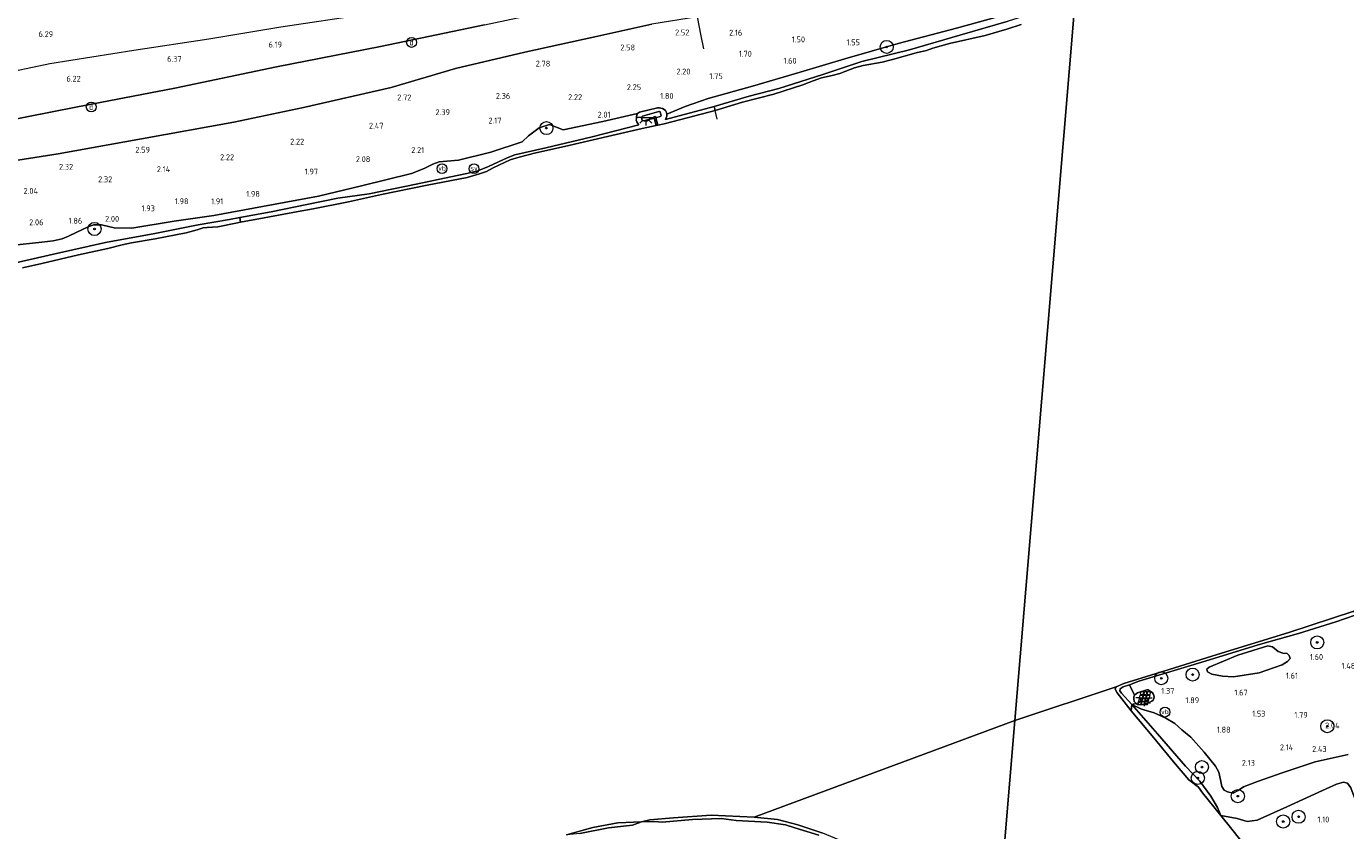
# Model space of a CAD drawing. Extents: x 130905 to 137824, y 412333 to 417928.
# Tile 50 of 256: x 131755 to 132159, y 413626 to 413872. Entities that reach past the tile are written whole.
import ezdxf
from ezdxf.enums import TextEntityAlignment as Align
from ezdxf.lldxf.tags import DXFTag

# ---------------------------------------------------------------- set-up
doc = ezdxf.new("R2010")
doc.units = 0
for name, color, linetype, lineweight in [('B-ME-GR-BOOM-S', 90, 'Continuous', 25), ('B-ME-GR-GRAS-GV', 60, 'Continuous', 13), ('B-ME-GR-MOERAS-GV', 120, 'Continuous', 13), ('B-ME-GW-TALUD_KRUIN-G', 90, 'Continuous', 18), ('B-ME-GW-TALUD_TEEN-G', 90, 'Continuous', 18), ('B-ME-IE-MEUBILAIR_DIJKPAAL-S', 7, 'Continuous', 25), ('B-ME-IE-MEUBILAIR_WATERWEGMEUBILAIR-S', 150, 'Continuous', 25), ('B-ME-IE-MEUBILAIR_WEGMEUBILAIR-S', 7, 'Continuous', 25), ('B-ME-IE-MEUBILAIR_ZONNEPANEEL-S', 7, 'Continuous', 25), ('B-ME-IE-TERREINAFSCHEIDING_DOORGANG-G', 210, 'Continuous', 18), ('B-ME-IE-TERREINAFSCHEIDING_KUNSTMATIG_HEKWERK-G', 20, 'IE-TERREINAFSCHEIDING-KUNSTMATIG', 18), ('B-ME-KL-ET_LS_OV_LICHTPUNT-S', 190, 'Continuous', 25), ('B-ME-OB-BEKLEDING_STEEN-GV', 30, 'Continuous', 18), ('B-ME-OB-BEKLEDING_STORTSTEEN-GV', 30, 'Continuous', 18), ('B-ME-OB-OEVERVOORZIENING-G', 7, 'Continuous', 18), ('B-ME-OG-TERREIN_GROEN-GV', 7, 'Continuous', 18), ('B-ME-OG-WATER_HAVEN-GV', 170, 'Continuous', 18), ('B-ME-OG-WATER_RIVIER-GV', 130, 'Continuous', 18), ('B-ME-OG-WEG_TRAP-GV', 7, 'Continuous', 18), ('B-ME-VH-VERHARDING_BASALTVERHARDING-GV', 252, 'Continuous', 18), ('B-ME-WH-WINTERBED-G', 150, 'WH-WINTERBED', 18), ('X-XX-AL-HOOGTELABEL-S', 7, 'Continuous', 25)]:
    doc.layers.add(name, color=color, linetype=linetype, lineweight=lineweight)
doc.styles.add('NLCS-ISO', font='NLCS-ISO.ttf')
doc.styles.add('NLCS-ISO-ANNOTATIVE-T18', font='NLCS-ISO.ttf', dxfattribs={"height": 1.8})
doc.styles.get("Standard").update_dxf_attribs({"font": 'arial.ttf'})
doc.linetypes.add('IE-TERREINAFSCHEIDING-KUNSTMATIG', pattern='A,4,[82,NLCS.SHX,S=0.75,R=90,X=0,Y=0],4,-2', length=10)
tags = doc.linetypes.add('WH-WINTERBED', pattern='A,6,-3.5,["WB",Standard,S=1.8,R=0,X=-1.5,Y=-0.9],-3.5,6,-3.5,6,-3.5,6,-3.5,6,-3.5', length=51).pattern_tags.tags
tags[6] = DXFTag(74, 10)

# ---------------------------------------------------------------- blocks, each defined once
blk = doc.blocks.new('SAL-HOOGTELABEL-SO')
at = {"color": 0, "linetype": 'ByBlock', "lineweight": -2, "style": 'NLCS-ISO-ANNOTATIVE-T18'}
blk.add_attdef('HOOGTE', text='', height=1.8, dxfattribs=at).set_placement((2.79, 0), align=Align.RIGHT)
blk = doc.blocks.new('SGR-BOOM_01-SO')
at = {"linetype": 'ByBlock', "lineweight": 18}
h = blk.add_hatch(color=0, dxfattribs=at)
h.dxf.hatch_style = 1
edge = h.paths.add_edge_path()
edge.add_arc((0, 0), 0.25, 0, 360)
at = {"color": 0, "linetype": 'ByBlock', "lineweight": 18}
for radius in [2, 0.25]:
    blk.add_circle((0, 0), radius, dxfattribs=at)
blk = doc.blocks.new('SIE-WATER_PAAL_SCHEEPVAARTBORD-SO')
at = {"color": 0, "linetype": 'ByBlock', "lineweight": 18}
blk.add_circle((0, 0), 1.5, dxfattribs=at)
at = {"color": 0, "linetype": 'ByBlock', "lineweight": 18, "style": 'NLCS-ISO'}
blk.add_text('sv', height=1.5, dxfattribs=at).set_placement((0, 0.17), align=Align.MIDDLE_CENTER)
blk = doc.blocks.new('SKL-ET_OV_LICHTPUNT-SO')
at = {"color": 0, "linetype": 'ByBlock', "lineweight": 18}
for points in [[(-1.25, 0), (-2.5, 0)], [(1.25, 0), (2.5, 0)], [(-0.92, -0.85), (-1.83, -1.7)], [(0, -1.25), (0, -2.5)], [(0.92, -0.85), (1.83, -1.7)]]:
    blk.add_lwpolyline(points, dxfattribs=at)
blk.add_lwpolyline([(0, 0), (1.25, 0, -1), (-1.25, 0)], format="xyb", close=True, dxfattribs=at)
blk = doc.blocks.new('SIE-WEG_PAAL_VERKEERSBORD-SO')
at = {"color": 0, "linetype": 'ByBlock', "lineweight": 18}
blk.add_circle((0, 0), 1.5, dxfattribs=at)
at = {"color": 0, "linetype": 'ByBlock', "lineweight": 18, "style": 'NLCS-ISO'}
blk.add_text('vb', height=1.5, dxfattribs=at).set_placement((0, 0.13), align=Align.MIDDLE_CENTER)
blk = doc.blocks.new('SIE-DIJKPAAL-SO')
at = {"color": 0, "linetype": 'ByBlock', "lineweight": 18}
blk.add_circle((0, 0), 1.5, dxfattribs=at)
at = {"color": 0, "linetype": 'ByBlock', "lineweight": 18, "style": 'NLCS-ISO'}
blk.add_text('d', height=1.8, dxfattribs=at).set_placement((0, 0), align=Align.MIDDLE_CENTER)
blk = doc.blocks.new('SIE-ZONNEPANEEL-SO')
at = {"color": 0, "linetype": 'ByBlock', "lineweight": 18}
for points in [[(-1.475, 0.1), (-1.275, 0.9)], [(-1.475, 0.1), (-0.575, 0.1)], [(-1.275, 0.9), (-0.375, 0.9)], [(-1.225, 1.1), (-1, 2)], [(-1.225, 1.1), (-0.325, 1.1)], [(-1, 2), (-0.1, 2)], [(-0.575, 0.1), (-0.375, 0.9)], [(-0.375, 0.1), (-0.175, 0.9)], [(-0.375, 0.1), (0.425, 0.1)], [(-0.325, 1.1), (-0.1, 2)], [(-0.175, 0.9), (0.625, 0.9)], [(-0.125, 1.1), (0.1, 2)], [(-0.125, 1.1), (0.675, 1.1)], [(0.1, 2), (0.9, 2)], [(0.425, 0.1), (0.625, 0.9)], [(0.625, 0.1), (0.825, 0.9)], [(0.625, 0.1), (1.525, 0.1)], [(0.675, 1.1), (0.9, 2)], [(0.825, 0.9), (1.725, 0.9)], [(0.875, 1.1), (1.1, 2)], [(0.875, 1.1), (1.775, 1.1)], [(1.1, 2), (2, 2)], [(1.525, 0.1), (1.725, 0.9)], [(1.775, 1.1), (2, 2)], [(-2, -2), (-1.775, -1.1)], [(-2, -2), (-1.1, -2)], [(-1.775, -1.1), (-0.875, -1.1)], [(-1.725, -0.9), (-1.525, -0.1)], [(-1.725, -0.9), (-0.825, -0.9)], [(-1.525, -0.1), (-0.625, -0.1)], [(-1.1, -2), (-0.875, -1.1)], [(-0.9, -2), (-0.675, -1.1)], [(-0.9, -2), (-0.1, -2)], [(-0.825, -0.9), (-0.625, -0.1)], [(-0.675, -1.1), (0.125, -1.1)], [(-0.625, -0.9), (-0.425, -0.1)], [(-0.625, -0.9), (0.175, -0.9)], [(-0.425, -0.1), (0.375, -0.1)], [(-0.1, -2), (0.125, -1.1)], [(0.1, -2), (0.325, -1.1)], [(0.1, -2), (1, -2)], [(0.175, -0.9), (0.375, -0.1)], [(0.325, -1.1), (1.225, -1.1)], [(0.375, -0.9), (0.575, -0.1)], [(0.375, -0.9), (1.275, -0.9)], [(0.575, -0.1), (1.475, -0.1)], [(1, -2), (1.225, -1.1)], [(1.275, -0.9), (1.475, -0.1)]]:
    blk.add_lwpolyline(points, dxfattribs=at)

msp = doc.modelspace()

# ---------------------------------------------------------------- linework, layer by layer
at = {"layer": 'B-ME-GR-GRAS-GV'}
for points in [[(131748.029, 413843.22, 5.967), (131769.818, 413847.498, 6.037), (131800.078, 413853.307, 6.12), (131831.239, 413859.792, 6.089), (131863.099, 413865.995, 6.034), (131894.949, 413872.69, 6.134), (131927.139, 413879.569, 6.093), (131957.998, 413887.216, 5.93), (131958.458, 413884.938, 5.275), (131959.8, 413877.202, 2.968), (131960.14, 413875.179, 2.437), (131946.122, 413872.905, 2.925), (131928.687, 413868.983, 2.937), (131907.248, 413864.352, 3.012), (131886.073, 413859.281, 2.975), (131866.317, 413853.529, 2.9), (131839.49, 413847.367, 2.787), (131818.202, 413842.835, 2.812), (131789.873, 413837.766, 2.762), (131764.358, 413833.181, 2.712), (131741.53, 413829.582, 2.675)], [(132055.334, 413876.086, 1.388), (132039.472, 413871.699, 1.325), (132021.553, 413866.957, 1.338), (132005.23, 413862.295, 1.388), (131991.536, 413858.146, 1.463), (131977.01, 413853.912, 1.463), (131963.357, 413850.093, 1.413), (131956.373, 413847.714, 1.4), (131950.763, 413845.344, 1.316), (131950.686, 413845.852, 1.375), (131950.309, 413846.407, 1.434), (131949.9, 413846.77, 1.466), (131949.371, 413847.082, 1.543), (131948.938, 413847.202, 1.565), (131948.49, 413847.269, 1.62), (131947.885, 413847.215, 1.62), (131942.412, 413845.929, 1.624), (131941.803, 413845.567, 1.624), (131931.108, 413843.051, 1.887), (131918.966, 413840.557, 1.774), (131914.767, 413842.184, 1.765), (131911.615, 413841.162, 1.732), (131908.432, 413838.652, 1.749), (131906.444, 413836.841, 1.724), (131896.816, 413833.674, 1.699), (131886.92, 413831.255, 1.762), (131881.077, 413830.748, 1.824), (131879.134, 413829.972, 1.824), (131876.44, 413828.7, 1.799), (131872.6, 413827.112, 1.649), (131857.23, 413823.403, 1.762), (131844.059, 413820.225, 1.712), (131826.912, 413817, 1.637), (131811.987, 413814.318, 1.712), (131799.861, 413812.506, 1.587), (131786.898, 413810.44, 1.649), (131781.533, 413810.47, 1.849), (131777.591, 413811.425, 2.062), (131775.336, 413811.43, 2.049), (131773.775, 413810.918, 2.049), (131772.06, 413810.137, 2.011), (131767.557, 413807.926, 1.949), (131765.58, 413807.162, 1.887), (131762.81, 413806.529, 1.862), (131759.417, 413806.082, 1.849), (131749.918, 413805.145, 1.799)], [(131741.53, 413829.582, 2.675), (131764.358, 413833.181, 2.712), (131789.873, 413837.766, 2.762), (131818.202, 413842.835, 2.812), (131839.49, 413847.367, 2.787), (131866.317, 413853.529, 2.9), (131886.073, 413859.281, 2.975), (131907.248, 413864.352, 3.012), (131928.687, 413868.983, 2.937), (131946.122, 413872.905, 2.925)], [(131894.949, 413872.69, 6.134), (131863.099, 413865.995, 6.034), (131831.239, 413859.792, 6.089), (131800.078, 413853.307, 6.12), (131769.818, 413847.498, 6.037), (131748.029, 413843.22, 5.967)], [(131749.918, 413805.145, 1.799), (131759.417, 413806.082, 1.849), (131762.81, 413806.529, 1.862), (131765.58, 413807.162, 1.887), (131767.557, 413807.926, 1.949), (131772.06, 413810.137, 2.011), (131773.775, 413810.918, 2.049), (131775.336, 413811.43, 2.049), (131777.591, 413811.425, 2.062), (131781.533, 413810.47, 1.849), (131786.898, 413810.44, 1.649), (131799.861, 413812.506, 1.587), (131811.987, 413814.318, 1.712), (131826.912, 413817, 1.637), (131844.059, 413820.225, 1.712), (131857.23, 413823.403, 1.762), (131872.6, 413827.112, 1.649), (131876.44, 413828.7, 1.799), (131879.134, 413829.972, 1.824), (131881.077, 413830.748, 1.824), (131886.92, 413831.255, 1.762), (131896.816, 413833.674, 1.699), (131906.444, 413836.841, 1.724), (131908.432, 413838.652, 1.749), (131911.615, 413841.162, 1.732), (131914.767, 413842.184, 1.765), (131918.966, 413840.557, 1.774), (131931.108, 413843.051, 1.887), (131941.803, 413845.567, 1.624), (131941.567, 413845.022, 1.61), (131941.484, 413844.544, 1.606), (131941.42, 413843.9, 1.475), (131941.393, 413843.485, 1.434), (131941.539, 413842.943, 1.362), (131941.845, 413842.503, 1.339), (131942.185, 413842.007, 1.175), (131927.924, 413838.406, 1.375), (131913.678, 413835.009, 1.238), (131904.183, 413832.877, 1.263), (131901.853, 413831.97, 1.275), (131896.104, 413829.304, 1.2), (131892.865, 413827.995, 1.138), (131889.534, 413827.121, 1.263), (131884.559, 413826.09, 1.238), (131873.94, 413823.891, 1.288), (131859.602, 413820.922, 1.438), (131850.004, 413819.601, 1.5), (131840.496, 413817.674, 1.525), (131829.591, 413815.425, 1.525), (131819.958, 413813.658, 1.534), (131816.816, 413813.081, 1.538), (131807.279, 413811.394, 1.563), (131793.927, 413808.722, 1.55), (131778.821, 413806.066, 1.6), (131763.845, 413802.599, 1.663), (131750.016, 413799.505, 1.438)], [(132159.382, 413649.239, 2.294), (132157.521, 413648.841, 2.24), (132149.28, 413646.948, 2.527), (132139.191, 413643.572, 2.502), (132131.598, 413640.971, 2.429), (132127.36, 413639.349, 2.336), (132125.714, 413638.207, 2.373), (132124.101, 413637.391, 2.356), (132122.405, 413637.729, 2.304), (132121.414, 413638.285, 2.287), (132120.72, 413639.45, 2.275), (132120.235, 413641.415, 2.202), (132119.767, 413643.789, 2.129), (132118.761, 413645.675, 2.028), (132115.23, 413649.887, 1.951), (132111.215, 413654.537, 1.759), (132108.452, 413656.807, 1.693), (132106.256, 413658.705, 1.542), (132103.572, 413660.382, 1.553), (132099.934, 413662.004, 1.318), (132096.815, 413662.915, 1.249), (132095.876, 413663.189, 1.229), (132093.099, 413664.519, 1.111), (132094.4, 413664.842, 1.22), (132094.9, 413664.478, 1.237), (132095.725, 413664.417, 1.249), (132096.458, 413664.5, 1.261), (132097.044, 413664.673, 1.265), (132098.252, 413665.029, 1.273), (132099.229, 413665.509, 1.302), (132099.686, 413665.857, 1.326), (132099.862, 413666.346, 1.306), (132099.912, 413666.892, 1.265), (132099.705, 413667.555, 1.245), (132099.413, 413668.132, 1.208), (132098.775, 413668.64, 1.176), (132098.124, 413668.998, 1.164), (132097.701, 413669.004, 1.164), (132094.905, 413668.071, 1.168), (132094.445, 413667.813, 1.147), (132093.968, 413667.421, 1.152), (132092.399, 413670.573, 0.947), (132095.216, 413671.681, 0.965), (132115.571, 413677.82, 0.985), (132131.823, 413682.788, 1.046), (132144.186, 413686.23, 1.372), (132155.535, 413689.814, 1.397), (132161.494, 413691.844, 1.057)], [(132159.121, 413640.422, 1.05), (132157.954, 413640.686, 1.013), (132155.806, 413640.126, 1.086), (132151.521, 413638.215, 1.056), (132140.615, 413633.139, 1.253), (132131.525, 413629.076, 1.257), (132128.442, 413628.695, 1.306), (132125.401, 413629.606, 1.31), (132120.326, 413630.524, 0.9), (132119.365, 413632.97, 1.275), (132117.357, 413636.496, 1.199), (132113.946, 413641.02, 1.274), (132109.558, 413645.588, 1.111), (132100.969, 413655.573, 1.111), (132093.099, 413664.519, 1.111), (132095.876, 413663.189, 1.229), (132096.815, 413662.915, 1.249), (132099.934, 413662.004, 1.318), (132103.572, 413660.382, 1.553), (132106.256, 413658.705, 1.542), (132108.452, 413656.807, 1.693), (132111.215, 413654.537, 1.759), (132115.23, 413649.887, 1.951), (132118.761, 413645.675, 2.028), (132119.767, 413643.789, 2.129), (132120.235, 413641.415, 2.202), (132120.72, 413639.45, 2.275), (132121.414, 413638.285, 2.287), (132122.405, 413637.729, 2.304), (132124.101, 413637.391, 2.356), (132125.714, 413638.207, 2.373), (132127.36, 413639.349, 2.336), (132131.598, 413640.971, 2.429), (132139.191, 413643.572, 2.502), (132149.28, 413646.948, 2.527), (132157.521, 413648.841, 2.24), (132159.382, 413649.239, 2.294)], [(131924.1, 413624.964, 1.038), (131932.865, 413626.737, 1), (131940.196, 413627.552, 1), (131942.988, 413628.617, 0.9), (131947.058, 413628.644, 0.9), (131949.334, 413628.536, 0.9), (131958.578, 413629.353, 0.9), (131967.331, 413629.6, 0.9), (131971.965, 413629.029, 0.9), (131981.451, 413628.44, 0.9), (131987.026, 413627.665, 0.9), (131989.945, 413626.79, 0.9), (131997.297, 413624.518, 0.9)]]:
    msp.add_polyline3d(points, dxfattribs=at)
for points in [[(131965.262, 413847.698, 1.2), (131950.335, 413843.66, 1.106), (131950.701, 413844.718, 1.23), (131950.763, 413845.344, 1.316), (131956.373, 413847.714, 1.4), (131963.357, 413850.093, 1.413), (131977.01, 413853.912, 1.463), (131991.536, 413858.146, 1.463), (132005.23, 413862.295, 1.388), (132021.553, 413866.957, 1.338), (132039.472, 413871.699, 1.325), (132055.334, 413876.086, 1.388), (132075.924, 413882.206, 1.438), (132075.725, 413879.774, 1.225), (132065.51, 413876.963, 1.4), (132055.254, 413873.823, 1.288), (132040.419, 413869.471, 1.175), (132025.024, 413865.051, 1.263), (132010.421, 413861.457, 1.15), (131998.541, 413857.463, 1.163), (131984.983, 413853.21, 1.188), (131975.984, 413850.806, 1.175)], [(132120.846, 413673.194, 1.486), (132124.246, 413672.974, 1.448), (132132.07, 413674.173, 1.548), (132139.193, 413676.674, 1.461), (132140.786, 413677.71, 1.411), (132141.579, 413678.593, 1.398), (132141.28, 413679.521, 1.373), (132140.723, 413680.102, 1.373), (132139.372, 413680.279, 1.361), (132137.879, 413680.755, 1.261), (132136.201, 413682.157, 1.136), (132134.796, 413682.449, 1.086), (132125.571, 413679.628, 1.198), (132116.761, 413675.933, 1.123), (132116.132, 413675.298, 1.186), (132116.253, 413674.567, 1.186), (132117.615, 413673.832, 1.248)]]:
    msp.add_polyline3d(points, close=True, dxfattribs=at)
at = {"layer": 'B-ME-GR-MOERAS-GV'}
msp.add_polyline3d([(132160.218, 413638.999, 0.75), (132164.123, 413628.317, 1.038), (132168.335, 413619.723, 1.213), (132173.829, 413606.161, 1.45), (132176.857, 413594.359, 1.425), (132177.829, 413590.82, 0.9), (132172.126, 413590.43, 0.9), (132169.789, 413591.379, 0.9), (132162.711, 413593.658, 0.9), (132155.131, 413596.939, 0.9), (132147.703, 413602.038, 0.9), (132140.966, 413607.521, 0.9), (132134.36, 413613.798, 0.9), (132129.939, 413618.434, 0.9), (132123.743, 413626.342, 0.9), (132120.326, 413630.524, 0.9), (132125.401, 413629.606, 1.31), (132128.442, 413628.695, 1.306), (132131.525, 413629.076, 1.257), (132140.615, 413633.139, 1.253), (132151.521, 413638.215, 1.056), (132155.806, 413640.126, 1.086), (132157.954, 413640.686, 1.013), (132159.121, 413640.422, 1.05)], close=True, dxfattribs=at)
at = {"layer": 'B-ME-GW-TALUD_KRUIN-G'}
for points in [[(131726.126, 413839.654, 5.773), (131734.038, 413841.486, 5.958), (131740.863, 413842.511, 6.003), (131743.756, 413842.67, 5.989), (131748.029, 413843.22, 5.967), (131769.818, 413847.498, 6.037), (131800.078, 413853.307, 6.12), (131831.239, 413859.792, 6.089), (131863.099, 413865.995, 6.034), (131894.949, 413872.69, 6.134), (131927.139, 413879.569, 6.093), (131957.998, 413887.216, 5.93), (131979.698, 413893.519, 6.062), (132016.901, 413903.689, 6.089), (132051.687, 413914.329, 6.093), (132079.337, 413922.994, 6.143)], [(132075.725, 413879.774, 1.225), (132065.51, 413876.963, 1.4), (132055.254, 413873.823, 1.288), (132040.419, 413869.471, 1.175), (132025.024, 413865.051, 1.263), (132010.421, 413861.457, 1.15), (131998.541, 413857.463, 1.163), (131984.983, 413853.21, 1.188), (131975.984, 413850.806, 1.175), (131965.262, 413847.698, 1.2), (131950.335, 413843.66, 1.106)], [(131947.401, 413844.236, 2.004), (131948.668, 413844.565, 2.113), (131948.886, 413844.702, 2.117), (131948.96, 413844.9, 2.117), (131948.948, 413845.192, 2.122), (131948.793, 413845.648, 2.126), (131948.673, 413845.992, 2.126), (131948.533, 413846.142, 2.131), (131948.299, 413846.165, 2.14), (131943.263, 413844.75, 2.235), (131943.081, 413844.518, 2.221), (131943.078, 413844.022, 2.203), (131943.05, 413843.648, 2.203), (131943.138, 413843.48, 2.203), (131943.316, 413843.308, 2.185), (131944.011, 413843.353, 2.171), (131946.893, 413844.137, 2.049)], [(131942.185, 413842.007, 1.175), (131927.924, 413838.406, 1.375), (131913.678, 413835.009, 1.238), (131904.183, 413832.877, 1.263), (131901.853, 413831.97, 1.275), (131896.104, 413829.304, 1.2), (131892.865, 413827.995, 1.138), (131889.534, 413827.121, 1.263), (131884.559, 413826.09, 1.238), (131873.94, 413823.891, 1.288), (131859.602, 413820.922, 1.438), (131850.004, 413819.601, 1.5), (131840.496, 413817.674, 1.525), (131829.591, 413815.425, 1.525), (131819.958, 413813.658, 1.534), (131816.816, 413813.081, 1.538), (131807.279, 413811.394, 1.563), (131793.927, 413808.722, 1.55), (131778.821, 413806.066, 1.6), (131763.845, 413802.599, 1.663), (131750.016, 413799.505, 1.438), (131738.348, 413797.262, 1.425), (131727.063, 413795.341, 1.413), (131721.185, 413794.553, 1.204)], [(132159.382, 413649.239, 2.294), (132157.521, 413648.841, 2.24), (132149.28, 413646.948, 2.527), (132139.191, 413643.572, 2.502), (132131.598, 413640.971, 2.429), (132127.36, 413639.349, 2.336), (132125.714, 413638.207, 2.373), (132124.101, 413637.391, 2.356), (132122.405, 413637.729, 2.304), (132121.414, 413638.285, 2.287), (132120.72, 413639.45, 2.275), (132120.235, 413641.415, 2.202), (132119.767, 413643.789, 2.129), (132118.761, 413645.675, 2.028), (132115.23, 413649.887, 1.951), (132111.215, 413654.537, 1.759), (132108.452, 413656.807, 1.693), (132106.256, 413658.705, 1.542), (132103.572, 413660.382, 1.553), (132099.934, 413662.004, 1.318), (132096.815, 413662.915, 1.249), (132095.876, 413663.189, 1.229), (132093.099, 413664.519, 1.111), (132089.92, 413667.969, 0.916), (132089.455, 413668.705, 0.872), (132089.526, 413669.293, 0.855), (132090.495, 413669.896, 0.872), (132092.399, 413670.573, 0.947), (132095.216, 413671.681, 0.965), (132115.571, 413677.82, 0.985), (132131.823, 413682.788, 1.046), (132144.186, 413686.23, 1.372), (132155.535, 413689.814, 1.397), (132161.494, 413691.844, 1.057)]]:
    msp.add_polyline3d(points, dxfattribs=at)
at = {"layer": 'B-ME-GW-TALUD_TEEN-G'}
for points in [[(131741.53, 413829.582, 2.675), (131764.358, 413833.181, 2.712), (131789.873, 413837.766, 2.762), (131818.202, 413842.835, 2.812), (131839.49, 413847.367, 2.787), (131866.317, 413853.529, 2.9), (131886.073, 413859.281, 2.975), (131907.248, 413864.352, 3.012), (131928.687, 413868.983, 2.937), (131946.122, 413872.905, 2.925)], [(131950.335, 413843.66, 1.106), (131950.701, 413844.718, 1.23), (131950.763, 413845.344, 1.316), (131950.686, 413845.852, 1.375), (131950.309, 413846.407, 1.434), (131949.9, 413846.77, 1.466), (131949.371, 413847.082, 1.543), (131948.938, 413847.202, 1.565), (131948.49, 413847.269, 1.62), (131947.885, 413847.215, 1.62), (131942.412, 413845.929, 1.624), (131941.803, 413845.567, 1.624), (131941.567, 413845.022, 1.61), (131941.484, 413844.544, 1.606), (131941.42, 413843.9, 1.475), (131941.393, 413843.485, 1.434), (131941.539, 413842.943, 1.362), (131941.845, 413842.503, 1.339), (131942.185, 413842.007, 1.175)], [(132125.401, 413629.606, 1.31), (132128.442, 413628.695, 1.306), (132131.525, 413629.076, 1.257), (132140.615, 413633.139, 1.253), (132151.521, 413638.215, 1.056), (132155.806, 413640.126, 1.086)], [(132177.829, 413590.82, 0.9), (132176.857, 413594.359, 1.425), (132173.829, 413606.161, 1.45), (132168.335, 413619.723, 1.213), (132164.123, 413628.317, 1.038), (132160.218, 413638.999, 0.75), (132159.121, 413640.422, 1.05), (132157.954, 413640.686, 1.013), (132155.806, 413640.126, 1.086)], [(132120.326, 413630.524, 0.9), (132125.401, 413629.606, 1.31)]]:
    msp.add_polyline3d(points, dxfattribs=at)
at = {"layer": 'B-ME-IE-TERREINAFSCHEIDING_DOORGANG-G'}
msp.add_polyline3d([(131962.026, 413865.362, 2.081), (131961.27, 413869.351, 2.248)], dxfattribs=at)
at = {"layer": 'B-ME-IE-TERREINAFSCHEIDING_KUNSTMATIG_HEKWERK-G'}
for points in [[(131961.27, 413869.351, 2.248), (131960.14, 413875.179, 2.437), (131959.8, 413877.202, 2.968), (131958.458, 413884.938, 5.275), (131957.998, 413887.216, 5.93), (131957.973, 413887.341, 5.967)], [(131966.112, 413843.823, 0.9), (131965.574, 413846.437, 0.9), (131965.262, 413847.698, 1.2)]]:
    msp.add_polyline3d(points, dxfattribs=at)
at = {"layer": 'B-ME-OB-BEKLEDING_STEEN-GV'}
for points in [[(132059.269, 413872.811, 0.9), (132054.854, 413871.311, 0.9), (132048.176, 413869.415, 0.9), (132037.241, 413866.995, 0.9), (132032.178, 413865.498, 0.9), (132030.216, 413864.822, 0.9), (132027.068, 413864.154, 0.9), (132019.8, 413862.073, 0.9), (132016.625, 413861.222, 0.9), (132010.805, 413860.192, 0.9), (132008.158, 413859.477, 0.9), (132005.573, 413858.51, 0.9), (132003.723, 413857.777, 0.9), (132001.375, 413857.203, 0.9), (131998.067, 413856.458, 0.9), (131995.506, 413855.559, 0.9), (131992.336, 413854.343, 0.9), (131983.524, 413851.477, 0.9), (131973.889, 413848.984, 0.9), (131965.574, 413846.437, 0.9), (131965.262, 413847.698, 1.2), (131975.984, 413850.806, 1.175), (131984.983, 413853.21, 1.188), (131998.541, 413857.463, 1.163), (132010.421, 413861.457, 1.15), (132025.024, 413865.051, 1.263), (132040.419, 413869.471, 1.175), (132055.254, 413873.823, 1.288)], [(131997.297, 413624.518, 0.9), (131989.945, 413626.79, 0.9), (131987.026, 413627.665, 0.9), (131981.451, 413628.44, 0.9), (131971.965, 413629.029, 0.9), (131967.331, 413629.6, 0.9), (131958.578, 413629.353, 0.9), (131949.334, 413628.536, 0.9), (131947.058, 413628.644, 0.9), (131942.988, 413628.617, 0.9), (131945.576, 413629.219, 0.9), (131952.763, 413629.772, 0.9), (131964.354, 413630.627, 0.9), (131977.473, 413630.036, 0.9), (131984.666, 413629.293, 0.9), (131990.849, 413627.707, 0.9), (131998.457, 413625.133, 0.9)]]:
    msp.add_polyline3d(points, dxfattribs=at)
for points in [[(131957.359, 413844.276, 0.9), (131949.888, 413842.385, 0.9), (131947.976, 413841.945, 0.9), (131947.401, 413844.236, 2.004), (131948.668, 413844.565, 2.113), (131948.886, 413844.702, 2.117), (131948.96, 413844.9, 2.117), (131948.948, 413845.192, 2.122), (131948.793, 413845.648, 2.126), (131948.673, 413845.992, 2.126), (131948.533, 413846.142, 2.131), (131948.299, 413846.165, 2.14), (131943.263, 413844.75, 2.235), (131943.081, 413844.518, 2.221), (131943.078, 413844.022, 2.203), (131943.05, 413843.648, 2.203), (131943.138, 413843.48, 2.203), (131943.316, 413843.308, 2.185), (131944.011, 413843.353, 2.171), (131946.893, 413844.137, 2.049), (131947.474, 413841.833, 0.9), (131943.194, 413840.939, 0.9), (131932.579, 413838.433, 0.9), (131919.378, 413835.381, 0.9), (131910.667, 413833.436, 0.9), (131905.57, 413832.184, 0.9), (131902.738, 413831.325, 0.9), (131897.591, 413828.867, 0.9), (131895.528, 413827.809, 0.9), (131893.381, 413827.048, 0.9), (131889.587, 413825.961, 0.9), (131877.335, 413823.583, 0.9), (131863.353, 413820.754, 0.9), (131853.257, 413818.521, 0.9), (131842.433, 413816.339, 0.9), (131837.813, 413815.509, 0.9), (131827.404, 413813.579, 0.9), (131820.15, 413812.238, 0.9), (131819.958, 413813.658, 1.534), (131829.591, 413815.425, 1.525), (131840.496, 413817.674, 1.525), (131850.004, 413819.601, 1.5), (131859.602, 413820.922, 1.438), (131873.94, 413823.891, 1.288), (131884.559, 413826.09, 1.238), (131889.534, 413827.121, 1.263), (131892.865, 413827.995, 1.138), (131896.104, 413829.304, 1.2), (131901.853, 413831.97, 1.275), (131904.183, 413832.877, 1.263), (131913.678, 413835.009, 1.238), (131927.924, 413838.406, 1.375), (131942.185, 413842.007, 1.175), (131941.845, 413842.503, 1.339), (131941.539, 413842.943, 1.362), (131941.393, 413843.485, 1.434), (131941.42, 413843.9, 1.475), (131941.484, 413844.544, 1.606), (131941.567, 413845.022, 1.61), (131941.803, 413845.567, 1.624), (131942.412, 413845.929, 1.624), (131947.885, 413847.215, 1.62), (131948.49, 413847.269, 1.62), (131948.938, 413847.202, 1.565), (131949.371, 413847.082, 1.543), (131949.9, 413846.77, 1.466), (131950.309, 413846.407, 1.434), (131950.686, 413845.852, 1.375), (131950.763, 413845.344, 1.316), (131950.701, 413844.718, 1.23), (131950.335, 413843.66, 1.106), (131965.262, 413847.698, 1.2), (131965.574, 413846.437, 0.9)], [(131948.886, 413844.702, 2.117), (131948.668, 413844.565, 2.113), (131947.401, 413844.236, 2.004), (131947.297, 413844.653, 2.23), (131946.796, 413844.527, 2.266), (131946.893, 413844.137, 2.049), (131944.011, 413843.353, 2.171), (131943.316, 413843.308, 2.185), (131943.138, 413843.48, 2.203), (131943.05, 413843.648, 2.203), (131943.078, 413844.022, 2.203), (131943.081, 413844.518, 2.221), (131943.263, 413844.75, 2.235), (131948.299, 413846.165, 2.14), (131948.533, 413846.142, 2.131), (131948.673, 413845.992, 2.126), (131948.793, 413845.648, 2.126), (131948.948, 413845.192, 2.122), (131948.96, 413844.9, 2.117)], [(132093.099, 413664.519, 1.111), (132092.878, 413662.609, 0.9), (132088.61, 413668.051, 0.9), (132088.021, 413669.236, 0.9), (132088.274, 413669.891, 0.9), (132090.631, 413670.979, 0.9), (132104.532, 413675.283, 0.9), (132119.281, 413679.875, 0.9), (132141.164, 413686.591, 0.9), (132161.078, 413693.123, 0.9), (132161.494, 413691.844, 1.057), (132155.535, 413689.814, 1.397), (132144.186, 413686.23, 1.372), (132131.823, 413682.788, 1.046), (132115.571, 413677.82, 0.985), (132095.216, 413671.681, 0.965), (132092.399, 413670.573, 0.947), (132090.495, 413669.896, 0.872), (132089.526, 413669.293, 0.855), (132089.455, 413668.705, 0.872), (132089.92, 413667.969, 0.916)]]:
    msp.add_polyline3d(points, close=True, dxfattribs=at)
at = {"layer": 'B-ME-OB-BEKLEDING_STORTSTEEN-GV'}
msp.add_polyline3d([(131750.016, 413799.505, 1.438), (131763.845, 413802.599, 1.663), (131778.821, 413806.066, 1.6), (131793.927, 413808.722, 1.55), (131807.279, 413811.394, 1.563), (131816.816, 413813.081, 1.538), (131819.958, 413813.658, 1.534), (131820.15, 413812.238, 0.9), (131818.781, 413811.985, 0.9), (131813.253, 413810.811, 0.9), (131810.014, 413810.633, 0.9), (131808.724, 413810.503, 0.9), (131806.933, 413809.883, 0.9), (131803.61, 413808.989, 0.9), (131794.057, 413807.097, 0.9), (131786.776, 413805.94, 0.9), (131783.971, 413805.32, 0.9), (131779.526, 413804.178, 0.9), (131770.599, 413802.272, 0.9), (131759.399, 413799.574, 0.9), (131753.425, 413798.274, 0.9)], dxfattribs=at)
for points in [[(132094.4, 413664.842, 1.22), (132093.099, 413664.519, 1.111), (132089.92, 413667.969, 0.916), (132089.455, 413668.705, 0.872), (132089.526, 413669.293, 0.855), (132090.495, 413669.896, 0.872), (132092.399, 413670.573, 0.947), (132093.968, 413667.421, 1.152), (132093.771, 413666.881, 1.164), (132093.714, 413666.267, 1.188), (132093.882, 413665.489, 1.196)], [(132119.365, 413632.97, 1.275), (132120.326, 413630.524, 0.9), (132114.781, 413637.473, 0.9), (132113.554, 413639.173, 0.9), (132110.563, 413641.445, 0.9), (132105.864, 413646.964, 0.9), (132099.828, 413654.356, 0.9), (132092.878, 413662.609, 0.9), (132093.099, 413664.519, 1.111), (132100.969, 413655.573, 1.111), (132109.558, 413645.588, 1.111), (132113.946, 413641.02, 1.274), (132117.357, 413636.496, 1.199)], [(131924.1, 413624.964, 1.038), (131919.968, 413624.59, 0.9), (131928.106, 413626.856, 0.9), (131935.713, 413628.279, 0.9), (131942.988, 413628.617, 0.9), (131940.196, 413627.552, 1), (131932.865, 413626.737, 1)]]:
    msp.add_polyline3d(points, close=True, dxfattribs=at)
at = {"layer": 'B-ME-OB-OEVERVOORZIENING-G'}
for points in [[(131753.425, 413798.274, 0.9), (131759.399, 413799.574, 0.9), (131770.599, 413802.272, 0.9), (131779.526, 413804.178, 0.9), (131783.971, 413805.32, 0.9), (131786.776, 413805.94, 0.9), (131794.057, 413807.097, 0.9), (131803.61, 413808.989, 0.9), (131806.933, 413809.883, 0.9), (131808.724, 413810.503, 0.9), (131810.014, 413810.633, 0.9), (131813.253, 413810.811, 0.9), (131818.781, 413811.985, 0.9), (131820.15, 413812.238, 0.9), (131827.404, 413813.579, 0.9), (131837.813, 413815.509, 0.9), (131842.433, 413816.339, 0.9), (131853.257, 413818.521, 0.9), (131863.353, 413820.754, 0.9), (131877.335, 413823.583, 0.9), (131889.587, 413825.961, 0.9), (131893.381, 413827.048, 0.9), (131895.528, 413827.809, 0.9), (131897.591, 413828.867, 0.9), (131902.738, 413831.325, 0.9), (131905.57, 413832.184, 0.9), (131910.667, 413833.436, 0.9), (131919.378, 413835.381, 0.9), (131932.579, 413838.433, 0.9), (131943.194, 413840.939, 0.9), (131947.474, 413841.833, 0.9), (131947.976, 413841.945, 0.9), (131949.888, 413842.385, 0.9), (131957.359, 413844.276, 0.9), (131965.574, 413846.437, 0.9), (131973.889, 413848.984, 0.9), (131983.524, 413851.477, 0.9), (131992.336, 413854.343, 0.9), (131995.506, 413855.559, 0.9), (131998.067, 413856.458, 0.9), (132001.375, 413857.203, 0.9), (132003.723, 413857.777, 0.9), (132005.573, 413858.51, 0.9), (132008.158, 413859.477, 0.9), (132010.805, 413860.192, 0.9), (132016.625, 413861.222, 0.9), (132019.8, 413862.073, 0.9), (132027.068, 413864.154, 0.9), (132030.216, 413864.822, 0.9), (132032.178, 413865.498, 0.9), (132037.241, 413866.995, 0.9), (132048.176, 413869.415, 0.9), (132054.854, 413871.311, 0.9), (132059.269, 413872.811, 0.9)], [(132161.078, 413693.123, 0.9), (132141.164, 413686.591, 0.9), (132119.281, 413679.875, 0.9), (132104.532, 413675.283, 0.9), (132090.631, 413670.979, 0.9), (132088.274, 413669.891, 0.9)], [(132088.274, 413669.891, 0.9), (132088.021, 413669.236, 0.9), (132088.61, 413668.051, 0.9), (132092.878, 413662.609, 0.9), (132099.828, 413654.356, 0.9), (132105.864, 413646.964, 0.9), (132110.563, 413641.445, 0.9), (132113.554, 413639.173, 0.9), (132114.781, 413637.473, 0.9), (132120.326, 413630.524, 0.9), (132123.743, 413626.342, 0.9), (132129.939, 413618.434, 0.9), (132134.36, 413613.798, 0.9), (132140.966, 413607.521, 0.9), (132147.703, 413602.038, 0.9), (132155.131, 413596.939, 0.9), (132162.711, 413593.658, 0.9)], [(131977.473, 413630.036, 0.9), (131964.354, 413630.627, 0.9), (131952.763, 413629.772, 0.9), (131945.576, 413629.219, 0.9), (131942.988, 413628.617, 0.9), (131935.713, 413628.279, 0.9), (131928.106, 413626.856, 0.9), (131919.968, 413624.59, 0.9)], [(132050.913, 413582.859, 0.9), (132047.953, 413586.022, 0.9), (132039.481, 413595.199, 0.9), (132029.432, 413606.166, 0.9), (132024.17, 413610.749, 0.9), (132017.639, 413615.578, 0.9), (132012.069, 413619.143, 0.9), (132007.101, 413621.555, 0.9), (131998.457, 413625.133, 0.9), (131990.849, 413627.707, 0.9), (131984.666, 413629.293, 0.9), (131977.473, 413630.036, 0.9)]]:
    msp.add_polyline3d(points, dxfattribs=at)
at = {"layer": 'B-ME-OG-TERREIN_GROEN-GV'}
msp.add_polyline3d([(132132.07, 413674.173, 1.548), (132124.246, 413672.974, 1.448), (132120.846, 413673.194, 1.486), (132117.615, 413673.832, 1.248), (132116.253, 413674.567, 1.186), (132116.132, 413675.298, 1.186), (132116.761, 413675.933, 1.123), (132125.571, 413679.628, 1.198), (132134.796, 413682.449, 1.086), (132136.201, 413682.157, 1.136), (132137.879, 413680.755, 1.261), (132139.372, 413680.279, 1.361), (132140.723, 413680.102, 1.373), (132141.28, 413679.521, 1.373), (132141.579, 413678.593, 1.398), (132140.786, 413677.71, 1.411), (132139.193, 413676.674, 1.461)], close=True, dxfattribs=at)
at = {"layer": 'B-ME-OG-WATER_HAVEN-GV'}
msp.add_polyline3d([(132051.118, 413585.321, 0.391), (132057.326, 413659.605, 0.391), (132088.274, 413669.891, 0.9), (132088.021, 413669.236, 0.9), (132088.61, 413668.051, 0.9), (132092.878, 413662.609, 0.9), (132099.828, 413654.356, 0.9), (132105.864, 413646.964, 0.9), (132110.563, 413641.445, 0.9), (132113.554, 413639.173, 0.9), (132114.781, 413637.473, 0.9), (132120.326, 413630.524, 0.9), (132123.743, 413626.342, 0.9), (132129.939, 413618.434, 0.9)], dxfattribs=at)
msp.add_polyline3d([(132051.118, 413585.321, 0.391), (132050.913, 413582.859, 0.9), (132047.953, 413586.022, 0.9), (132039.481, 413595.199, 0.9), (132029.432, 413606.166, 0.9), (132024.17, 413610.749, 0.9), (132017.639, 413615.578, 0.9), (132012.069, 413619.143, 0.9), (132007.101, 413621.555, 0.9), (131998.457, 413625.133, 0.9), (131990.849, 413627.707, 0.9), (131984.666, 413629.293, 0.9), (131977.473, 413630.036, 0.9), (132057.326, 413659.605, 0.391)], close=True, dxfattribs=at)
at = {"layer": 'B-ME-OG-WATER_RIVIER-GV'}
for points in [[(132075.556, 413877.75, 0.9), (132057.326, 413659.605, 0.391), (131977.473, 413630.036, 0.9), (131964.354, 413630.627, 0.9), (131952.763, 413629.772, 0.9), (131945.576, 413629.219, 0.9), (131942.988, 413628.617, 0.9), (131935.713, 413628.279, 0.9), (131928.106, 413626.856, 0.9), (131919.968, 413624.59, 0.9)], [(132161.078, 413693.123, 0.9), (132141.164, 413686.591, 0.9), (132119.281, 413679.875, 0.9), (132104.532, 413675.283, 0.9), (132090.631, 413670.979, 0.9), (132088.274, 413669.891, 0.9), (132057.326, 413659.605, 0.391), (132075.556, 413877.75, 0.9)], [(131753.425, 413798.274, 0.9), (131759.399, 413799.574, 0.9), (131770.599, 413802.272, 0.9), (131779.526, 413804.178, 0.9), (131783.971, 413805.32, 0.9), (131786.776, 413805.94, 0.9), (131794.057, 413807.097, 0.9), (131803.61, 413808.989, 0.9), (131806.933, 413809.883, 0.9), (131808.724, 413810.503, 0.9), (131810.014, 413810.633, 0.9), (131813.253, 413810.811, 0.9), (131818.781, 413811.985, 0.9), (131820.15, 413812.238, 0.9), (131827.404, 413813.579, 0.9), (131837.813, 413815.509, 0.9), (131842.433, 413816.339, 0.9), (131853.257, 413818.521, 0.9), (131863.353, 413820.754, 0.9), (131877.335, 413823.583, 0.9), (131889.587, 413825.961, 0.9), (131893.381, 413827.048, 0.9), (131895.528, 413827.809, 0.9), (131897.591, 413828.867, 0.9), (131902.738, 413831.325, 0.9), (131905.57, 413832.184, 0.9), (131910.667, 413833.436, 0.9), (131919.378, 413835.381, 0.9), (131932.579, 413838.433, 0.9), (131943.194, 413840.939, 0.9), (131947.474, 413841.833, 0.9), (131947.976, 413841.945, 0.9), (131949.888, 413842.385, 0.9), (131957.359, 413844.276, 0.9), (131965.574, 413846.437, 0.9), (131973.889, 413848.984, 0.9), (131983.524, 413851.477, 0.9), (131992.336, 413854.343, 0.9), (131995.506, 413855.559, 0.9), (131998.067, 413856.458, 0.9), (132001.375, 413857.203, 0.9), (132003.723, 413857.777, 0.9), (132005.573, 413858.51, 0.9), (132008.158, 413859.477, 0.9), (132010.805, 413860.192, 0.9), (132016.625, 413861.222, 0.9), (132019.8, 413862.073, 0.9), (132027.068, 413864.154, 0.9), (132030.216, 413864.822, 0.9), (132032.178, 413865.498, 0.9), (132037.241, 413866.995, 0.9), (132048.176, 413869.415, 0.9), (132054.854, 413871.311, 0.9), (132059.269, 413872.811, 0.9)]]:
    msp.add_polyline3d(points, dxfattribs=at)
at = {"layer": 'B-ME-OG-WEG_TRAP-GV'}
msp.add_polyline3d([(131947.976, 413841.945, 0.9), (131947.474, 413841.833, 0.9), (131946.893, 413844.137, 2.049), (131946.796, 413844.527, 2.266), (131947.297, 413844.653, 2.23), (131947.401, 413844.236, 2.004)], close=True, dxfattribs=at)
at = {"layer": 'B-ME-VH-VERHARDING_BASALTVERHARDING-GV'}
msp.add_polyline3d([(132096.458, 413664.5, 1.261), (132095.725, 413664.417, 1.249), (132094.9, 413664.478, 1.237), (132094.4, 413664.842, 1.22), (132093.882, 413665.489, 1.196), (132093.714, 413666.267, 1.188), (132093.771, 413666.881, 1.164), (132093.968, 413667.421, 1.152), (132094.445, 413667.813, 1.147), (132094.905, 413668.071, 1.168), (132097.701, 413669.004, 1.164), (132098.124, 413668.998, 1.164), (132098.775, 413668.64, 1.176), (132099.413, 413668.132, 1.208), (132099.705, 413667.555, 1.245), (132099.912, 413666.892, 1.265), (132099.862, 413666.346, 1.306), (132099.686, 413665.857, 1.326), (132099.229, 413665.509, 1.302), (132098.252, 413665.029, 1.273), (132097.044, 413664.673, 1.265)], close=True, dxfattribs=at)
at = {"layer": 'B-ME-WH-WINTERBED-G'}
msp.add_polyline3d([(131727.174, 413849.874, 6.018), (131732.428, 413852.178, 6.196), (131737.537, 413854.54, 6.352), (131745.262, 413857.354, 6.484), (131761.82, 413860.804, 6.425), (131787.549, 413864.926, 6.434), (131810.468, 413868.392, 6.472), (131832.533, 413872.106, 6.243), (131858.593, 413875.972, 6.35), (131885.565, 413879.459, 6.223), (131902.206, 413881.801, 6.311), (131923.604, 413885.321, 6.334), (131944.331, 413889.486, 6.12), (131956.98, 413891.226, 6.039), (131974.7, 413897.375, 5.941), (131994.659, 413902.921, 6.025), (132015.329, 413908.678, 6.113), (132036.603, 413915.064, 6.105), (132055.15, 413920.847, 6.179), (132079.558, 413925.644, 6.184)], dxfattribs=at)

# ---------------------------------------------------------------- block references
at = {"layer": 'B-ME-GR-BOOM-S'}
for p in [(132018.06, 413865.918, 1.09), (131913.86, 413841.054, 1.737), (131775.494, 413810.152, 1.651), (132149.877, 413683.526, 1.404), (132111.738, 413673.695, 1.26), (132102.139, 413672.556, 1.148), (132152.975, 413657.871, 2.017), (132114.591, 413645.353, 1.535), (132113.322, 413642.035, 1.2), (132125.569, 413636.445, 2.248), (132144.186, 413630.13, 0.958), (132139.464, 413628.682, 1.032)]:
    msp.add_blockref('SGR-BOOM_01-SO', p, dxfattribs=at)
at = {"layer": 'B-ME-IE-MEUBILAIR_DIJKPAAL-S'}
for p in [(131872.572, 413867.281, 5.831), (131774.493, 413847.543, 5.84)]:
    msp.add_blockref('SIE-DIJKPAAL-SO', p, dxfattribs=at)
at = {"layer": 'B-ME-IE-MEUBILAIR_WATERWEGMEUBILAIR-S'}
msp.add_blockref('SIE-WATER_PAAL_SCHEEPVAARTBORD-SO', (131891.719, 413828.617, 1.242), dxfattribs=at)
at = {"layer": 'B-ME-IE-MEUBILAIR_WEGMEUBILAIR-S'}
for p in [(131881.912, 413828.633, 1.497), (132103.258, 413662.194, 1.645)]:
    msp.add_blockref('SIE-WEG_PAAL_VERKEERSBORD-SO', p, dxfattribs=at)
at = {"layer": 'B-ME-IE-MEUBILAIR_ZONNEPANEEL-S'}
msp.add_blockref('SIE-ZONNEPANEEL-SO', (132096.957, 413666.493, 2.563), dxfattribs=at)
at = {"layer": 'B-ME-KL-ET_LS_OV_LICHTPUNT-S'}
for p in [(131944.279, 413844.308, 2.402), (132096.877, 413666.543, 2.563)]:
    msp.add_blockref('SKL-ET_OV_LICHTPUNT-SO', p, dxfattribs=at)
at = {"layer": 'X-XX-AL-HOOGTELABEL-S'}
for p, values in [((131760.033, 413868.944, 6.29), {'HOOGTE': '6.29'}), ((131954.847, 413869.449, 2.52), {'HOOGTE': '2.52'}), ((131971.044, 413869.382, 2.164), {'HOOGTE': '2.16'}), ((131830.134, 413865.73, 6.19), {'HOOGTE': '6.19'}), ((131938.24, 413864.85, 2.583), {'HOOGTE': '2.58'}), ((131990.274, 413867.311, 1.501), {'HOOGTE': '1.50'}), ((132007.086, 413866.425, 1.546), {'HOOGTE': '1.55'}), ((131799.372, 413861.35, 6.365), {'HOOGTE': '6.37'}), ((131912.256, 413859.906, 2.779), {'HOOGTE': '2.78'}), ((131973.972, 413862.926, 1.701), {'HOOGTE': '1.70'}), ((131987.68, 413860.781, 1.596), {'HOOGTE': '1.60'}), ((131955.182, 413857.476, 2.197), {'HOOGTE': '2.20'}), ((131965.071, 413856.07, 1.746), {'HOOGTE': '1.75'}), ((131768.475, 413855.263, 6.215), {'HOOGTE': '6.22'}), ((131940.074, 413852.68, 2.247), {'HOOGTE': '2.25'}), ((131869.73, 413849.541, 2.717), {'HOOGTE': '2.72'}), ((131899.999, 413849.998, 2.357), {'HOOGTE': '2.36'}), ((131922.009, 413849.612, 2.222), {'HOOGTE': '2.22'}), ((131950.001, 413850.001, 1.796), {'HOOGTE': '1.80'}), ((131881.543, 413845.024, 2.39), {'HOOGTE': '2.39'}), ((131930.704, 413844.257, 2.01), {'HOOGTE': '2.01'}), ((131861.194, 413840.88, 2.465), {'HOOGTE': '2.47'}), ((131897.314, 413842.457, 2.172), {'HOOGTE': '2.17'}), ((131836.896, 413836.009, 2.215), {'HOOGTE': '2.22'}), ((131789.692, 413833.517, 2.592), {'HOOGTE': '2.59'}), ((131873.648, 413833.423, 2.21), {'HOOGTE': '2.21'}), ((131766.167, 413828.294, 2.317), {'HOOGTE': '2.32'}), ((131795.878, 413827.565, 2.14), {'HOOGTE': '2.14'}), ((131815.446, 413831.218, 2.215), {'HOOGTE': '2.22'}), ((131857.161, 413830.65, 2.084), {'HOOGTE': '2.08'}), ((131778.14, 413824.458, 2.315), {'HOOGTE': '2.32'}), ((131841.164, 413826.842, 1.972), {'HOOGTE': '1.97'}), ((131755.407, 413820.913, 2.04), {'HOOGTE': '2.04'}), ((131823.333, 413819.999, 1.984), {'HOOGTE': '1.98'}), ((131791.205, 413815.586, 1.934), {'HOOGTE': '1.93'}), ((131801.505, 413817.746, 1.984), {'HOOGTE': '1.98'}), ((131812.131, 413817.723, 1.91), {'HOOGTE': '1.91'}), ((131757.076, 413811.297, 2.06), {'HOOGTE': '2.06'}), ((131768.955, 413811.782, 1.86), {'HOOGTE': '1.86'}), ((131780.244, 413812.382, 1.997), {'HOOGTE': '2.00'}), ((132148.892, 413678.182, 1.6), {'HOOGTE': '1.60'}), ((132158.762, 413675.479, 1.476), {'HOOGTE': '1.48'}), ((132141.211, 413672.46, 1.613), {'HOOGTE': '1.61'}), ((132103.363, 413667.783, 1.366), {'HOOGTE': '1.37'}), ((132125.793, 413667.283, 1.666), {'HOOGTE': '1.67'}), ((132110.942, 413664.924, 1.891), {'HOOGTE': '1.89'}), ((132131.246, 413660.825, 1.528), {'HOOGTE': '1.53'}), ((132144.177, 413660.432, 1.788), {'HOOGTE': '1.79'}), ((132120.587, 413655.918, 1.878), {'HOOGTE': '1.88'}), ((132153.933, 413657.196, 2.038), {'HOOGTE': '2.04'}), ((132139.747, 413650.489, 2.141), {'HOOGTE': '2.14'}), ((132149.983, 413649.979, 2.434), {'HOOGTE': '2.43'}), ((132127.998, 413645.741, 2.128), {'HOOGTE': '2.13'}), ((132150.799, 413628.405, 1.104), {'HOOGTE': '1.10'})]:
    msp.add_blockref('SAL-HOOGTELABEL-SO', p, dxfattribs=at).add_auto_attribs(values)

doc.saveas('drawing.dxf')
